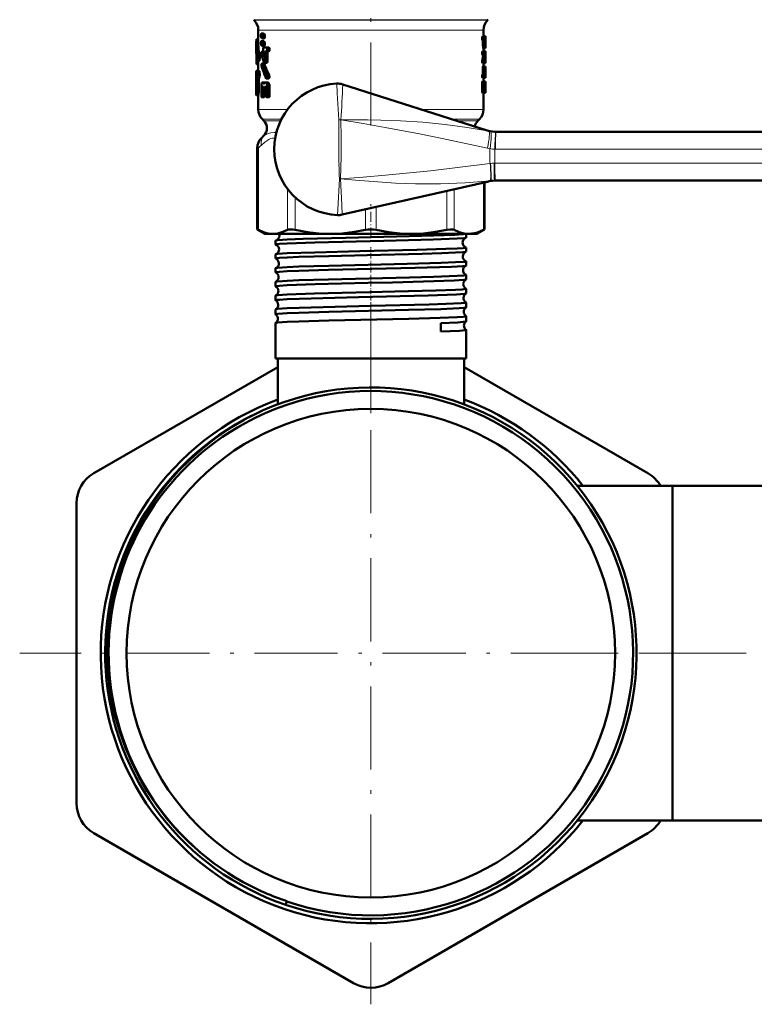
# Model space of a CAD drawing. Extents: x -1438 to 1837, y -1701 to 699.
# Tile 70 of 90: x 831 to 937, y -311 to -169. Entities that reach past the tile are written whole.
import ezdxf

# ---------------------------------------------------------------- set-up
doc = ezdxf.new("R2010")
doc.units = 0
doc.linetypes.add('DASHDOT', pattern=[18.5, 12, -3, 0.5, -3])

msp = doc.modelspace()

# ---------------------------------------------------------------- linework, layer by layer
at = {"color": 7, "linetype": 'DASHDOT', "lineweight": 18}
for p, q in [((881.75, -153.93), (881.75, -184.66)), ((881.75, -209.9), (881.75, -311.3)), ((932.45, -260.6), (831.05, -260.6)), ((905.43, -260.6), (978.96, -260.6))]:
    msp.add_line(p, q, dxfattribs=at)
at = {"color": 7, "lineweight": 18}
for p, q in [((864.84, -169.14), (881.75, -169.14)), ((881.75, -169.14), (898.67, -169.14)), ((864.92, -169.22), (881.75, -169.22)), ((881.75, -169.22), (898.59, -169.22)), ((865.5, -170.63), (872.81, -170.63)), ((872.81, -170.63), (881.75, -170.63)), ((881.75, -170.63), (896.77, -170.63)), ((896.77, -170.63), (898, -170.63)), ((865.5, -182.1), (869.74, -182.1)), ((898, -182.1), (889.09, -182.1)), ((868.85, -183.52), (866.09, -183.52)), ((866.31, -183.74), (868.74, -183.74)), ((877.12, -187.85), (877.15, -183.6)), ((877.44, -183.59), (877.43, -183.6)), ((897.42, -183.52), (893.53, -183.52)), ((894.24, -183.74), (897.19, -183.74)), ((866.31, -185.86), (866.35, -185.86)), ((899.76, -185.35), (899.81, -185.35)), ((865.51, -187.65), (865.36, -187.65)), ((865.51, -187.65), (865.51, -199.5)), ((899.74, -187.85), (899.66, -187.85)), ((973.37, -187.85), (899.74, -187.85)), ((898.95, -189.91), (899, -189.9)), ((899.56, -189.85), (899.66, -189.85)), ((899.66, -189.85), (973.37, -189.85)), ((876.99, -196.54), (877.21, -192.12)), ((877.21, -192.12), (877.38, -192.11)), ((877.38, -192.12), (877.21, -192.12)), ((877.38, -192.11), (877.38, -192.12)), ((898, -199.5), (898, -192.65)), ((899.03, -192.38), (898.95, -192.39)), ((869.73, -199.5), (869.73, -193.58)), ((892.7, -199.5), (892.7, -193.85)), ((893.78, -193.61), (893.78, -199.5)), ((870.81, -194.79), (870.81, -199.5)), ((882.52, -196.17), (882.52, -199.5)), ((876.95, -197.35), (876.99, -196.54)), ((880.99, -199.5), (880.99, -196.51))]:
    msp.add_line(p, q, dxfattribs=at)
at = {"color": 7, "lineweight": 50}
for p, q in [((864.92, -169.22), (864.84, -169.14)), ((898.59, -169.22), (898.67, -169.14)), ((865.5, -172.01), (865.24, -172.01)), ((865.5, -171.94), (865.26, -171.94)), ((865.5, -170.63), (865.5, -172.68)), ((865.89, -171.39), (865.89, -171.48)), ((865.89, -171.48), (865.93, -171.72)), ((865.93, -171.72), (866.04, -171.82)), ((865.96, -171.15), (865.94, -171.14)), ((866.26, -171.14), (865.94, -171.14)), ((866.27, -171.15), (865.96, -171.15)), ((866.07, -171.25), (865.96, -171.15)), ((866.37, -171.83), (866.05, -171.83)), ((866.38, -171.25), (866.07, -171.25)), ((866.12, -171.49), (866.07, -171.25)), ((866.43, -171.49), (866.12, -171.49)), ((866.12, -171.58), (866.12, -171.49)), ((866.43, -171.58), (866.12, -171.58)), ((866.38, -171.25), (866.27, -171.15)), ((866.43, -171.49), (866.38, -171.25)), ((866.43, -171.58), (866.43, -171.49)), ((898.16, -171.58), (897.86, -171.58)), ((898, -170.63), (898, -171.58)), ((898.28, -171.52), (898, -171.52)), ((898.16, -171.58), (898.3, -171.58)), ((898.3, -171.58), (898.3, -171.82)), ((898.3, -171.82), (898.3, -172.75)), ((865.2, -172.68), (865.2, -173.91)), ((865.89, -172.48), (865.89, -172.56)), ((865.89, -172.56), (865.93, -172.81)), ((865.93, -172.81), (866.04, -172.91)), ((865.96, -172.23), (865.94, -172.23)), ((866.26, -172.23), (865.94, -172.23)), ((866.27, -172.23), (865.96, -172.23)), ((866.07, -172.34), (865.96, -172.23)), ((866.37, -172.91), (866.05, -172.91)), ((866.38, -172.34), (866.07, -172.34)), ((866.12, -172.58), (866.07, -172.34)), ((866.43, -172.58), (866.12, -172.58)), ((866.12, -172.67), (866.12, -172.58)), ((866.43, -172.67), (866.12, -172.67)), ((866.38, -172.34), (866.27, -172.23)), ((866.27, -173.13), (866.7, -173.13)), ((866.43, -172.58), (866.38, -172.34)), ((866.43, -172.67), (866.43, -172.58)), ((866.59, -173.13), (867.03, -173.13)), ((867.03, -173.13), (866.7, -173.13)), ((898.16, -172.07), (897.86, -172.07)), ((897.93, -172.75), (897.93, -172.16)), ((898.23, -172.16), (897.93, -172.16)), ((898.23, -172.75), (897.93, -172.75)), ((898.27, -173.24), (897.97, -173.24)), ((898, -173.24), (898, -173.73)), ((898.16, -172.07), (898.22, -172.07)), ((898.23, -172.75), (898.23, -172.16)), ((898.27, -172.07), (898.28, -172.07)), ((898.27, -172.65), (898.27, -172.16)), ((898.29, -172.16), (898.27, -172.16)), ((898.29, -172.65), (898.27, -172.65)), ((898.27, -172.75), (898.28, -172.75)), ((898.27, -173.24), (898.29, -173.24)), ((898.29, -172.16), (898.29, -172.65)), ((865.23, -175.01), (865.23, -174.44)), ((865.67, -174.1), (865.36, -174.1)), ((866.31, -173.77), (866.01, -173.77)), ((866.32, -173.83), (866.05, -173.83)), ((866.3, -174.36), (866.24, -174.36)), ((866.27, -173.7), (866.32, -173.86)), ((866.27, -173.7), (866.27, -173.7)), ((866.32, -173.86), (866.32, -174.24)), ((866.82, -174.02), (866.5, -174.02)), ((866.5, -175.06), (866.5, -174.02)), ((866.93, -173.7), (866.61, -173.7)), ((866.7, -173.7), (866.61, -173.7)), ((867.03, -173.7), (866.7, -173.7)), ((866.83, -175.06), (866.82, -174.02)), ((867.03, -173.7), (866.93, -173.7)), ((898.16, -173.73), (897.86, -173.73)), ((898.16, -174.22), (897.86, -174.22)), ((897.94, -174.4), (897.93, -174.22)), ((898.24, -174.4), (897.94, -174.4)), ((898.29, -173.67), (898, -173.67)), ((898.16, -173.73), (898.3, -173.73)), ((898.16, -174.22), (898.24, -174.22)), ((898.24, -174.4), (898.24, -174.22)), ((898.27, -174.73), (898.27, -174.91)), ((898.3, -173.73), (898.3, -173.98)), ((898.3, -173.98), (898.3, -174.09)), ((898.3, -174.09), (898.3, -174.29)), ((865.3, -175.01), (865.23, -175.01)), ((865.5, -175.54), (865.26, -175.54)), ((865.64, -175.09), (865.33, -175.09)), ((865.5, -175.09), (865.5, -176.53)), ((866.35, -175.48), (866.03, -175.48)), ((866.39, -175.54), (866.07, -175.54)), ((866.72, -175.38), (866.4, -175.38)), ((866.83, -175.06), (866.5, -175.06)), ((897.83, -175.15), (897.83, -175.15)), ((898.13, -175.15), (897.83, -175.15)), ((898.13, -175.15), (897.83, -175.15)), ((898.15, -174.94), (897.84, -174.94)), ((898.16, -175.4), (897.86, -175.4)), ((897.9, -176.97), (897.9, -176.13)), ((898.2, -176.13), (897.9, -176.13)), ((897.93, -175.89), (898.23, -175.89)), ((898, -175.4), (898, -175.89)), ((898.13, -175.15), (898.13, -175.15)), ((898.16, -175.4), (898.3, -175.4)), ((898.2, -176.97), (898.2, -176.13)), ((898.29, -175.89), (898.23, -175.89)), ((898.3, -174.88), (898.27, -174.88)), ((898.27, -174.91), (898.3, -174.91)), ((898.3, -176.13), (898.27, -176.13)), ((898.3, -176.13), (898.29, -175.89)), ((898.3, -174.91), (898.3, -174.88)), ((898.3, -174.91), (898.3, -175.4)), ((898.3, -176.53), (898.3, -176.13)), ((865.2, -176.53), (865.33, -176.53)), ((865.2, -176.53), (865.2, -177.55)), ((865.2, -177.55), (865.21, -177.76)), ((865.28, -177.55), (865.33, -177.55)), ((865.63, -176.53), (865.33, -176.53)), ((865.63, -177.55), (865.33, -177.55)), ((866.99, -177.61), (866.66, -177.61)), ((867.06, -177.1), (866.73, -177.1)), ((898.16, -177.06), (897.86, -177.06)), ((898.16, -177.55), (897.86, -177.55)), ((897.89, -177.06), (897.9, -176.97)), ((898.2, -176.97), (897.9, -176.97)), ((898, -177.55), (898, -178.04)), ((898.16, -177.06), (898.19, -177.06)), ((898.16, -177.55), (898.27, -177.55)), ((898.19, -177.06), (898.2, -176.97)), ((898.26, -176.63), (898.25, -176.73)), ((898.25, -176.73), (898.25, -176.97)), ((898.29, -176.97), (898.25, -176.97)), ((898.25, -177), (898.3, -177)), ((898.26, -176.64), (898.26, -176.63)), ((898.26, -177.06), (898.27, -177.06)), ((898.27, -177.55), (898.29, -177.55)), ((898.3, -177), (898.29, -176.97)), ((898.3, -177.31), (898.29, -177.31)), ((898.3, -177.31), (898.3, -176.98)), ((865.2, -178.42), (865.21, -178.23)), ((865.21, -178.26), (865.2, -178.47)), ((865.2, -178.44), (865.2, -178.42)), ((865.2, -178.42), (865.2, -179.62)), ((865.2, -178.47), (865.2, -178.44)), ((865.21, -177.76), (865.21, -178.26)), ((865.56, -177.76), (865.26, -177.76)), ((865.26, -179.51), (865.26, -177.76)), ((865.56, -179.51), (865.56, -177.76)), ((865.94, -178.9), (865.94, -180.04)), ((866.24, -178.92), (866.08, -178.92)), ((866.08, -180.04), (866.08, -178.92)), ((866.12, -178.19), (866.18, -178.19)), ((866.19, -178.76), (866.12, -178.76)), ((866.19, -178.76), (866.12, -178.76)), ((866.46, -178.19), (866.18, -178.19)), ((866.19, -178.76), (866.24, -178.92)), ((866.24, -178.92), (866.24, -179.25)), ((866.36, -178.35), (866.28, -178.35)), ((866.41, -178.91), (866.46, -178.76)), ((866.6, -178.91), (866.41, -178.91)), ((866.41, -179.25), (866.41, -178.91)), ((866.54, -178.76), (866.46, -178.76)), ((866.54, -178.76), (866.46, -178.76)), ((866.47, -178.19), (866.55, -178.19)), ((866.54, -178.76), (866.6, -178.91)), ((866.88, -178.19), (866.55, -178.19)), ((866.6, -178.91), (866.6, -180.04)), ((867.14, -178.9), (866.8, -178.9)), ((866.8, -180.04), (866.8, -178.9)), ((867.14, -180.04), (867.14, -178.9)), ((877.7, -178.48), (898.56, -185.12)), ((897.83, -179.46), (897.83, -178.29)), ((898.13, -178.29), (897.83, -178.29)), ((898.16, -178.04), (897.86, -178.04)), ((898.13, -179.46), (898.13, -178.29)), ((898.16, -178.04), (898.3, -178.04)), ((898.19, -178.97), (898.19, -178.78)), ((898.29, -178.78), (898.19, -178.78)), ((898.29, -178.97), (898.19, -178.97)), ((898.22, -178.53), (898.27, -178.53)), ((898.29, -178.78), (898.29, -178.97)), ((898.3, -178.04), (898.3, -178.29)), ((898.3, -178.29), (898.3, -179.46)), ((865.53, -180.03), (865.22, -180.03)), ((865.56, -179.51), (865.26, -179.51)), ((865.5, -180.03), (865.5, -182.1)), ((866.32, -180.33), (866.01, -180.33)), ((866.4, -180.04), (866.08, -180.04)), ((866.6, -179.53), (866.32, -179.53)), ((866.4, -180.04), (866.4, -179.53)), ((866.6, -179.25), (866.41, -179.25)), ((867.03, -180.32), (866.7, -180.32)), ((867.14, -180.04), (866.8, -180.04)), ((898.13, -179.46), (897.83, -179.46)), ((898.16, -179.71), (897.86, -179.71)), ((898, -179.71), (898, -182.1)), ((898.16, -179.71), (898.3, -179.71)), ((898.22, -179.22), (898.27, -179.22)), ((898.3, -179.46), (898.3, -179.71)), ((866.31, -183.74), (866.09, -183.52)), ((897.19, -183.74), (897.42, -183.52)), ((866.31, -185.86), (865.94, -186.23)), ((899.81, -185.35), (973.45, -185.35)), ((865.36, -199.42), (865.36, -187.65)), ((877.6, -197.28), (898.76, -192.48)), ((898.15, -199.42), (898.15, -192.61)), ((899.73, -192.35), (899.58, -192.35)), ((973.45, -192.35), (899.73, -192.35)), ((865.36, -199.42), (865.51, -199.5)), ((866.45, -200.05), (865.36, -199.42)), ((866.45, -200.05), (867.62, -200.05)), ((867.62, -200.05), (875.9, -200.05)), ((875.9, -200.05), (887.61, -200.05)), ((887.61, -200.05), (895.89, -200.05)), ((895.51, -200.6), (895.51, -200.05)), ((895.89, -200.05), (897.05, -200.05)), ((897.05, -200.05), (898.15, -199.42)), ((898, -199.5), (898.15, -199.42)), ((867.99, -201.6), (867.99, -201.04)), ((867.99, -203.62), (867.99, -203.02)), ((895.51, -202.61), (895.51, -202.03)), ((895.51, -204.62), (895.51, -204.02)), ((867.99, -205.63), (867.99, -205.01)), ((895.51, -206.64), (895.51, -206)), ((867.99, -207.65), (867.99, -207)), ((867.99, -209.67), (867.99, -208.98)), ((895.51, -208.66), (895.51, -207.99)), ((895.51, -210.68), (895.51, -209.97)), ((867.99, -211.69), (867.99, -210.96)), ((867.99, -218.05), (867.99, -212.94)), ((891.84, -212.94), (891.85, -214.16)), ((895.51, -212.7), (895.51, -211.95)), ((895.51, -218.05), (895.51, -213.93)), ((869.68, -218.05), (867.99, -218.05)), ((868.3, -224.68), (868.3, -218.05)), ((895.51, -218.05), (869.68, -218.05)), ((895.2, -224.68), (895.2, -218.05)), ((841.75, -234.62), (868.3, -219.29)), ((895.2, -219.29), (921.75, -234.62)), ((911.56, -236.45), (925.3, -236.45)), ((911.56, -236.45), (925.3, -236.45)), ((925.3, -275.87), (925.3, -236.45)), ((925.3, -236.45), (970.3, -236.45)), ((925.3, -260.6), (925.3, -236.45)), ((839.25, -282.25), (839.25, -238.95)), ((925.3, -284.75), (925.3, -260.6)), ((925.3, -284.75), (925.3, -275.87)), ((911.56, -284.75), (925.3, -284.75)), ((925.3, -284.75), (970.3, -284.75)), ((879.25, -308.23), (841.75, -286.58)), ((921.75, -286.58), (884.25, -308.23)), ((869.45, -296.94), (869.61, -296.46)), ((869.63, -296.41), (869.61, -296.46))]:
    msp.add_line(p, q, dxfattribs=at)
at = {"color": 7, "linetype": 'DASHDOT', "lineweight": 18, "ltscale": 0.120868}
msp.add_line((881.75, -200.6), (881.75, -195.76), dxfattribs=at)
at = {"color": 7, "linetype": 'DASHDOT', "lineweight": 18, "ltscale": 0.043444}
msp.add_line((881.75, -203.6), (881.75, -201.86), dxfattribs=at)
at = {"color": 7, "linetype": 'DASHDOT', "lineweight": 18, "ltscale": 0.044139}
msp.add_line((881.75, -205.62), (881.75, -203.85), dxfattribs=at)
at = {"color": 7, "linetype": 'DASHDOT', "lineweight": 18, "ltscale": 0.04498}
msp.add_line((881.75, -207.64), (881.75, -205.84), dxfattribs=at)
at = {"color": 7, "linetype": 'DASHDOT', "lineweight": 18, "ltscale": 0.045964}
msp.add_line((881.75, -209.66), (881.75, -207.82), dxfattribs=at)
at = {"color": 7, "linetype": 'DASHDOT', "lineweight": 18, "ltscale": 0.047104}
msp.add_line((881.75, -211.69), (881.75, -209.8), dxfattribs=at)
at = {"color": 7, "linetype": 'DASHDOT', "lineweight": 18, "ltscale": 0.382177}
msp.add_line((881.75, -225.95), (881.75, -210.66), dxfattribs=at)
at = {"color": 7, "lineweight": 50}
for points in [[(865.24, -172.01), (865.25, -171.96), (865.26, -171.94), (865.26, -171.94), (865.26, -171.94), (865.26, -171.94)], [(865.94, -171.14), (865.94, -171.14), (865.93, -171.14), (865.93, -171.15), (865.91, -171.18), (865.9, -171.25), (865.89, -171.39)], [(866.05, -171.83), (866.06, -171.82), (866.07, -171.82), (866.08, -171.81), (866.09, -171.78), (866.12, -171.58)], [(866.37, -171.83), (866.38, -171.82), (866.38, -171.82), (866.39, -171.81), (866.41, -171.78), (866.42, -171.71), (866.43, -171.58)], [(897.86, -172.07), (897.83, -171.98), (897.83, -171.69), (897.84, -171.62), (897.86, -171.58)], [(898.16, -172.07), (898.14, -171.98), (898.13, -171.69), (898.15, -171.62), (898.16, -171.58)], [(865.94, -172.23), (865.94, -172.23), (865.93, -172.23), (865.93, -172.24), (865.91, -172.27), (865.9, -172.34), (865.89, -172.48)], [(866.05, -172.91), (866.06, -172.91), (866.07, -172.91), (866.08, -172.9), (866.09, -172.87), (866.12, -172.67)], [(866.27, -173.13), (866.21, -173.21), (866.18, -173.44), (866.2, -173.59), (866.22, -173.65), (866.24, -173.68), (866.27, -173.7)], [(866.37, -172.91), (866.38, -172.91), (866.38, -172.91), (866.39, -172.9), (866.41, -172.87), (866.42, -172.8), (866.43, -172.67)], [(866.7, -173.7), (866.77, -173.62), (866.8, -173.39), (866.78, -173.23), (866.7, -173.13)], [(867.03, -173.7), (867.1, -173.62), (867.13, -173.47), (867.11, -173.23), (867.03, -173.13)], [(897.93, -172.16), (897.92, -172.09), (897.92, -172.08), (897.92, -172.07)], [(897.97, -173.24), (897.94, -173.12), (897.93, -172.75)], [(898.23, -172.16), (898.23, -172.09), (898.22, -172.08), (898.22, -172.07)], [(898.27, -173.24), (898.24, -173.12), (898.23, -172.75)], [(898.3, -172.75), (898.3, -173.15), (898.29, -173.24)], [(865.33, -175.09), (865.34, -175.09), (865.34, -175.09), (865.34, -175.08), (865.35, -175.07), (865.36, -175.02), (865.4, -174.7), (865.36, -174.1)], [(865.64, -175.09), (865.64, -175.09), (865.64, -175.08), (865.65, -175.07), (865.66, -175.04), (865.7, -174.74), (865.67, -174.1)], [(866.01, -173.77), (866, -173.77), (865.99, -173.78), (865.98, -173.79), (865.97, -173.82), (865.95, -173.88), (865.94, -174.05), (865.96, -174.29)], [(866.05, -173.83), (866.03, -173.79), (866.02, -173.77), (866.01, -173.77)], [(866.32, -174.24), (866.31, -174.35), (866.29, -174.38), (866.28, -174.39), (866.27, -174.4)], [(866.5, -174.02), (866.53, -173.8), (866.55, -173.74), (866.61, -173.7)], [(866.82, -174.02), (866.84, -173.84), (866.87, -173.76), (866.9, -173.71), (866.93, -173.7)], [(897.86, -174.22), (897.83, -174.13), (897.83, -173.85), (897.84, -173.77), (897.86, -173.73)], [(898.16, -174.22), (898.14, -174.13), (898.13, -173.85), (898.15, -173.77), (898.16, -173.73)], [(865.26, -175.54), (865.26, -175.54), (865.26, -175.54), (865.26, -175.54), (865.25, -175.53), (865.24, -175.45), (865.23, -175.01)], [(865.3, -175.02), (865.32, -175.07), (865.32, -175.08), (865.33, -175.09), (865.33, -175.09), (865.33, -175.09)], [(866.03, -175.48), (866.03, -175.48), (866.02, -175.48), (866.01, -175.49), (865.99, -175.52), (865.97, -175.59), (865.96, -175.75), (865.99, -175.99)], [(866.07, -175.54), (866.06, -175.5), (866.05, -175.49), (866.04, -175.48), (866.03, -175.48)], [(866.34, -175.31), (866.36, -175.36), (866.38, -175.37), (866.4, -175.38)], [(866.39, -175.54), (866.37, -175.49), (866.36, -175.48), (866.35, -175.48)], [(866.4, -175.38), (866.41, -175.38), (866.43, -175.35), (866.47, -175.27), (866.5, -175.06)], [(866.72, -175.38), (866.73, -175.38), (866.76, -175.35), (866.78, -175.32), (866.81, -175.23), (866.83, -175.06)], [(897.86, -175.4), (897.84, -175.33), (897.83, -175.15)], [(897.9, -176.13), (897.92, -175.91), (897.92, -175.89), (897.93, -175.89), (897.93, -175.89), (897.93, -175.89)], [(898.16, -175.4), (898.14, -175.33), (898.13, -175.15)], [(898.2, -176.13), (898.22, -175.91), (898.23, -175.89), (898.23, -175.89), (898.23, -175.89), (898.23, -175.89)], [(865.26, -177.76), (865.26, -177.61), (865.28, -177.55)], [(865.33, -177.55), (865.36, -177.49), (865.4, -177.1), (865.39, -176.81), (865.36, -176.58), (865.33, -176.53)], [(865.56, -177.76), (865.56, -177.61), (865.58, -177.55)], [(865.63, -177.55), (865.66, -177.49), (865.7, -177.12), (865.68, -176.67), (865.66, -176.57), (865.63, -176.53)], [(866.6, -177.56), (866.63, -177.6), (866.65, -177.61), (866.66, -177.61)], [(866.66, -177.61), (866.68, -177.61), (866.7, -177.6), (866.72, -177.57), (866.76, -177.41), (866.73, -177.1)], [(866.99, -177.61), (867.01, -177.61), (867.03, -177.6), (867.05, -177.57), (867.07, -177.52), (867.1, -177.41), (867.06, -177.1)], [(897.86, -177.55), (897.83, -177.46), (897.83, -177.18), (897.84, -177.1), (897.86, -177.06)], [(898.16, -177.55), (898.14, -177.46), (898.13, -177.18), (898.15, -177.1), (898.16, -177.06)], [(898.27, -177.06), (898.28, -177.14), (898.28, -177.49), (898.28, -177.53), (898.27, -177.55)], [(898.29, -177.55), (898.29, -177.55), (898.29, -177.55), (898.29, -177.53), (898.3, -177.31)], [(898.3, -176.54), (898.3, -176.87), (898.3, -176.99), (898.3, -177), (898.3, -177)], [(866.12, -178.19), (866.03, -178.26), (865.98, -178.45), (865.94, -178.9)], [(866.08, -178.92), (866.09, -178.81), (866.12, -178.76)], [(866.28, -178.35), (866.25, -178.25), (866.18, -178.19)], [(866.32, -178.4), (866.31, -178.4), (866.3, -178.39), (866.28, -178.35)], [(866.36, -178.35), (866.34, -178.38), (866.33, -178.4), (866.33, -178.4), (866.32, -178.4)], [(866.47, -178.19), (866.39, -178.25), (866.36, -178.35)], [(866.8, -178.9), (866.78, -178.58), (866.73, -178.4), (866.66, -178.26), (866.55, -178.19)], [(867.14, -178.9), (867.11, -178.59), (867.04, -178.36), (866.99, -178.27), (866.95, -178.22), (866.88, -178.19)], [(897.83, -178.29), (897.84, -178.11), (897.85, -178.07), (897.86, -178.04)], [(898.13, -178.29), (898.14, -178.11), (898.15, -178.07), (898.16, -178.04)], [(898.19, -178.78), (898.21, -178.56), (898.22, -178.54), (898.22, -178.53)], [(898.22, -179.22), (898.22, -179.21), (898.21, -179.19), (898.19, -178.97)], [(898.27, -178.53), (898.28, -178.54), (898.28, -178.56), (898.29, -178.78)], [(898.29, -178.97), (898.28, -179.17), (898.28, -179.21), (898.27, -179.22)], [(865.22, -180.03), (865.23, -180.03), (865.23, -180.03), (865.23, -180.03), (865.24, -179.99), (865.26, -179.51)], [(865.53, -180.03), (865.53, -180.03), (865.53, -180.03), (865.53, -180.03), (865.54, -179.99), (865.56, -179.51)], [(865.94, -180.04), (865.96, -180.23), (865.98, -180.3), (866, -180.32), (866.01, -180.33)], [(866.01, -180.33), (866.01, -180.33), (866.02, -180.32), (866.03, -180.31), (866.04, -180.28), (866.08, -180.12), (866.08, -180.04)], [(866.24, -179.25), (866.25, -179.43), (866.28, -179.5), (866.3, -179.53), (866.32, -179.53)], [(866.32, -179.53), (866.34, -179.53), (866.35, -179.52), (866.37, -179.49), (866.39, -179.42), (866.41, -179.25)], [(866.32, -180.33), (866.33, -180.32), (866.34, -180.32), (866.35, -180.31), (866.36, -180.28), (866.38, -180.2), (866.4, -180.04)], [(866.6, -180.04), (866.63, -180.23), (866.66, -180.3), (866.68, -180.32), (866.7, -180.32)], [(866.7, -180.32), (866.72, -180.32), (866.73, -180.31), (866.76, -180.27), (866.8, -180.1), (866.8, -180.04)], [(867.03, -180.32), (867.05, -180.32), (867.08, -180.3), (867.1, -180.26), (867.12, -180.18), (867.14, -180.04)], [(897.86, -179.71), (897.84, -179.64), (897.83, -179.46)], [(898.16, -179.71), (898.14, -179.64), (898.13, -179.46)], [(865.51, -199.5), (866.24, -199.81), (866.94, -199.99), (867.62, -200.05)], [(867.62, -200.05), (868.33, -199.99), (869.06, -199.79), (869.73, -199.5)], [(868.54, -200.29), (868.49, -200.57), (868.31, -200.85), (868.06, -201), (868.04, -201.01)], [(869.68, -200.88), (871.99, -200.79), (878.16, -200.62), (887.27, -200.41), (890.83, -200.31), (893.85, -200.2), (895.09, -200.12), (895.41, -200.08), (895.48, -200.06), (895.5, -200.05)], [(869.73, -199.5), (869.87, -199.45), (870.06, -199.42), (870.52, -199.45), (870.81, -199.5)], [(870.81, -199.5), (872.58, -199.81), (874.26, -199.99), (875.9, -200.05)], [(875.9, -200.05), (877.62, -199.99), (879.39, -199.79), (880.99, -199.5)], [(882.52, -199.5), (884.29, -199.81), (885.97, -199.99), (887.61, -200.05)], [(887.61, -200.05), (889.33, -199.99), (891.1, -199.79), (892.7, -199.5)], [(892.7, -199.5), (893.23, -199.42), (893.64, -199.45), (893.78, -199.5)], [(893.78, -199.5), (894.51, -199.81), (895.21, -199.99), (895.89, -200.05)], [(895.89, -200.05), (896.3, -200.03), (896.7, -199.97), (897.14, -199.85), (897.58, -199.69), (898, -199.5)], [(867.99, -201.04), (867.99, -201.03), (868, -201.03), (868.01, -201.02), (868.04, -201.01)], [(867.99, -201.6), (867.99, -201.6), (868, -201.6), (868, -201.59), (868.02, -201.59), (868.19, -201.55), (868.54, -201.51), (869.68, -201.44)], [(868.04, -201.01), (868.34, -200.96), (869.68, -200.88)], [(869.68, -201.44), (873.66, -201.3), (883.62, -201.06), (890.76, -200.87), (894.19, -200.74), (895.24, -200.66), (895.47, -200.62)], [(895.47, -200.62), (895.26, -200.74), (895.06, -200.98), (894.99, -201.3)], [(868.03, -203), (868.31, -202.96), (869.68, -202.87)], [(869.68, -202.87), (873.66, -202.73), (880.15, -202.56), (888.41, -202.37), (892.56, -202.24), (894.19, -202.17), (895.09, -202.11), (895.36, -202.08), (895.5, -202.05), (895.51, -202.04), (895.51, -202.04), (895.51, -202.03)], [(869.68, -203.46), (871.34, -203.39), (875.67, -203.26), (881.23, -203.12), (889.15, -202.93), (891.98, -202.84), (893.99, -202.76), (895.02, -202.7), (895.39, -202.65), (895.49, -202.63)], [(867.99, -203.62), (867.99, -203.61), (868, -203.61), (868, -203.61), (868.02, -203.6), (868.19, -203.56), (868.54, -203.53), (869.68, -203.46)], [(869.68, -204.85), (871.34, -204.79), (875.67, -204.66), (887.01, -204.39), (891.91, -204.25), (893.96, -204.17), (895.28, -204.08), (895.49, -204.04), (895.51, -204.03), (895.51, -204.02), (895.51, -204.02), (895.51, -204.02)], [(869.68, -205.47), (871.33, -205.4), (875.65, -205.27), (888.15, -204.97), (893.38, -204.8), (895.01, -204.71), (895.4, -204.66), (895.49, -204.64)], [(867.99, -205.63), (867.99, -205.63), (868, -205.62), (868, -205.62), (868.02, -205.61), (868.19, -205.58), (868.54, -205.54), (869.68, -205.47)], [(868.02, -204.99), (868.08, -204.98), (868.29, -204.95), (869.68, -204.85)], [(869.68, -206.84), (871.33, -206.77), (875.65, -206.65), (887.33, -206.37), (890.81, -206.27), (894.23, -206.14), (895.19, -206.07), (895.48, -206.03), (895.5, -206.02), (895.51, -206.01), (895.51, -206.01), (895.51, -206)], [(867.99, -207.65), (867.99, -207.65), (868, -207.64), (868, -207.64), (868.02, -207.63), (868.23, -207.59), (868.58, -207.55), (869.68, -207.49)], [(868.01, -206.98), (868.07, -206.96), (868.28, -206.93), (869.68, -206.84)], [(869.68, -207.49), (873.73, -207.34), (881.32, -207.15), (884.87, -207.07), (890.86, -206.91), (893.79, -206.8), (895.23, -206.7), (895.44, -206.67), (895.5, -206.65)], [(868.01, -208.97), (868.07, -208.95), (868.34, -208.91), (869.68, -208.82)], [(869.68, -208.82), (873.61, -208.68), (881.6, -208.49), (885.19, -208.4), (891.11, -208.25), (893.99, -208.14), (894.93, -208.08), (895.45, -208.02), (895.49, -208.01), (895.51, -208), (895.51, -207.99), (895.51, -207.99), (895.51, -207.99)], [(869.68, -209.51), (873.13, -209.38), (879.97, -209.2), (890.03, -208.95), (894.13, -208.8), (895.29, -208.72), (895.46, -208.69), (895.5, -208.67)], [(867.99, -209.67), (867.99, -209.67), (868, -209.66), (868, -209.66), (868.02, -209.65), (868.19, -209.61), (868.54, -209.58), (869.68, -209.51)], [(869.68, -210.8), (873.14, -210.68), (881.77, -210.47), (890.17, -210.26), (892.62, -210.18), (894.77, -210.07), (895.34, -210.02), (895.49, -209.99), (895.51, -209.98), (895.51, -209.98), (895.51, -209.97), (895.51, -209.97)], [(867.99, -211.69), (868, -211.68), (868, -211.68), (868.01, -211.68), (868.03, -211.67), (868.31, -211.62), (869.68, -211.53)], [(868, -210.95), (868.05, -210.93), (868.26, -210.9), (869.68, -210.8)], [(869.68, -211.53), (871.34, -211.46), (875.67, -211.33), (887.17, -211.05), (891.84, -210.92), (894.48, -210.8), (895.23, -210.74), (895.45, -210.71), (895.5, -210.69)], [(868, -212.93), (868.05, -212.91), (868.25, -212.88), (869.68, -212.78)], [(869.68, -212.78), (871.34, -212.71), (875.67, -212.59), (887.22, -212.32), (891.76, -212.19), (894.21, -212.09), (895.09, -212.03), (895.36, -212), (895.5, -211.97), (895.51, -211.96), (895.51, -211.96), (895.51, -211.95)], [(891.84, -212.94), (894.33, -212.84), (895.1, -212.78), (895.44, -212.73), (895.49, -212.72), (895.51, -212.71)], [(891.85, -214.16), (894.57, -214.04), (895.4, -213.97), (895.48, -213.95), (895.5, -213.94), (895.51, -213.93), (895.51, -213.93), (895.51, -213.93)], [(863.37, -226.95), (861.3, -228.18), (859.32, -229.55), (857.43, -231.03), (855.64, -232.63), (853.94, -234.33), (852.36, -236.14), (850.9, -238.04), (849.56, -240.03), (848.41, -241.99), (847.37, -244.01), (846.46, -246.09), (845.67, -248.22), (845.13, -249.99), (844.67, -251.78), (844.29, -253.59), (844.05, -255.09), (843.83, -257.08), (843.71, -259.07), (843.69, -261.06), (843.78, -263.09), (844.02, -265.38), (844.39, -267.65), (844.89, -269.9), (845.54, -272.11), (846.31, -274.28), (847.22, -276.4), (848.25, -278.45), (849.45, -280.52), (850.78, -282.51), (852.22, -284.4), (853.79, -286.21), (855.47, -287.91), (857.25, -289.5), (859.13, -290.98), (861.09, -292.34), (862.19, -293.02), (863.3, -293.66)]]:
    msp.add_lwpolyline(points, dxfattribs=at)
at = {"color": 7, "lineweight": 18}
for points in [[(877.15, -183.6), (876.9, -179.73), (876.82, -178.36)], [(898.6, -187.69), (892.05, -186.29), (888.77, -185.63), (883.82, -184.69), (880.63, -184.13), (877.43, -183.61)], [(877.43, -183.61), (877.46, -186.09), (877.44, -189.33), (877.43, -190.03)], [(877.44, -183.59), (881.27, -183.62), (883.17, -183.65), (886.05, -183.75), (889.27, -183.95), (892.47, -184.27), (895.65, -184.7), (898.81, -185.25)], [(867.94, -186.28), (867.78, -186.24), (867.55, -186.22), (867.32, -186.27), (867.08, -186.37), (866.87, -186.51), (866.43, -186.84), (865.91, -187.28)], [(866.35, -185.86), (866.71, -185.66), (866.92, -185.57), (867.32, -185.45), (867.78, -185.41)], [(899.76, -185.35), (899.76, -185.35), (899.76, -185.35), (899.76, -185.36), (899.75, -185.36), (899.75, -185.39), (899.72, -185.68), (899.67, -187.22), (899.66, -187.85)], [(899.81, -185.35), (899.81, -185.35), (899.81, -185.35), (899.81, -185.35), (899.81, -185.36), (899.8, -185.38), (899.78, -185.57), (899.75, -186.59), (899.74, -187.85)], [(877.38, -192.11), (880.63, -191.88), (883.87, -191.6), (890.36, -190.95), (894.66, -190.45), (898.95, -189.91)], [(899.58, -192.35), (899.58, -192.35), (899.58, -192.35), (899.58, -192.32), (899.57, -192.02), (899.56, -189.85)], [(877.38, -192.12), (877.54, -195.86), (877.6, -197.28)], [(898.95, -192.39), (895.37, -192.69), (891.79, -192.84), (888.19, -192.83), (885.3, -192.72), (883.38, -192.6), (879.54, -192.31), (877.38, -192.12)]]:
    msp.add_lwpolyline(points, dxfattribs=at)
at = {"color": 7, "lineweight": 50}
msp.add_circle((881.75, -260.6), 35.26, dxfattribs=at)
for centre, radius, start, end in [((863.5, -170.63), 2, 0, 45.0003), ((900, -170.63), 2, 134.9998, 180), ((871.04, -172.68), 5.84, 173.3832, 180.0254), ((866.06, -171.79), 0.0348, 235.3862, 263.8045), ((866.25, -171.17), 0.0319, 53.6796, 83.2058), ((898.16, -171.57), 0.135, 355.3469, 21.9151), ((871.67, -172.66), 6.47, 180.2202, 192.8495), ((871.85, -172.66), 6.35, 180.2185, 193.0892), ((866.06, -172.88), 0.0348, 235.3862, 263.8045), ((866.25, -172.26), 0.0319, 53.6796, 83.2058), ((898.76, -172.14), 0.488, 171.5847, 183.1253), ((898.75, -172.68), 0.483, 176.8304, 188.4866), ((897.69, -172.14), 0.597, 357.2295, 6.6548), ((897.68, -172.68), 0.603, 353.4043, 2.7305), ((871.53, -173.9), 6.32, 180.1222, 190.2014), ((879.15, -170.09), 13.84, 197.6613, 202.1967), ((879.06, -169.41), 13.74, 198.7679, 201.1461), ((866.29, -174.36), 0.0444, 190.8811, 246.9571), ((891.05, -173.44), 6.96, 347.5424, 352.0453), ((891.23, -173.44), 7.08, 347.766, 352.1893), ((891.57, -174.06), 6.73, 354.2822, 357.9765), ((891.17, -175.21), 7.13, 2.6912, 4.7243), ((898.03, -173.72), 0.266, 357.3002, 10.9456), ((879.15, -171.72), 13.83, 197.9899, 204.9618), ((879.24, -170.97), 13.93, 199.1344, 206.1136), ((879.18, -171.01), 13.57, 199.4688, 206.6575), ((898.91, -175.12), 1.08, 170.2099, 181.2249), ((899.21, -175.12), 1.08, 170.2115, 181.2246), ((898.19, -175.92), 0.0493, 356.0197, 37.0206), ((892.67, -176.76), 5.63, 2.2382, 8.598), ((898.63, -176.99), 0.375, 175.802, 190.875), ((892.74, -177.33), 5.56, 3.7575, 7.124), ((877.3, -187.85), 9.5, 92.9411, 180), ((876.94, -180.86), 2.5, 72.3498, 92.941), ((870.98, -179.62), 5.78, 179.9964, 183.4297), ((865.38, -179.98), 0.167, 175.4761, 199.6357), ((867.5, -182.1), 2, 180, 224.9992), ((896, -182.1), 2, 314.9999, 0), ((865.25, -184.8), 1.5, 315, 45), ((898.25, -184.8), 1.5, 135, 170.2381), ((867.36, -187.65), 2, 135, 180), ((900.08, -180.35), 5, 252.3487, 270.0001), ((877.3, -187.85), 9.5, 180, 267.8766), ((899.86, -197.35), 5, 90, 102.8072), ((877.04, -194.85), 2.5, 267.8766, 282.8043), ((867.8, -200.31), 0.743, 1.7866, 20.6779), ((881.75, -203.25), 3.83, 78.4608, 101.5336), ((868.03, -201.58), 0.0422, 210.0702, 265.0705), ((867.77, -202.31), 0.73, 1.4199, 69.6719), ((895.72, -201.32), 0.729, 178.5317, 250.7312), ((895.47, -200.57), 0.0497, 273.3501, 327.0101), ((868.03, -203.05), 0.0417, 94.7899, 149.6715), ((867.77, -202.32), 0.731, 290.3317, 2.1483), ((895.75, -203.31), 0.731, 111.4502, 179.2961), ((895.47, -202.06), 0.0493, 33.2983, 86.6669), ((895.48, -202.59), 0.0364, 276.5729, 332.6515), ((868.02, -203.6), 0.0319, 204.88, 261.7169), ((867.74, -204.31), 0.732, 1.4841, 67.3695), ((867.74, -204.32), 0.733, 292.6136, 2.0865), ((895.75, -203.32), 0.732, 178.6422, 248.5654), ((895.79, -205.31), 0.733, 113.9109, 179.2209), ((895.48, -204.03), 0.0356, 27.46, 83.5048), ((895.49, -204.61), 0.0283, 280.1332, 337.4675), ((868.02, -205.02), 0.0312, 98.2306, 155.0533), ((868.02, -205.62), 0.0253, 200.383, 257.9495), ((867.7, -206.31), 0.734, 1.5631, 64.7807), ((895.79, -205.32), 0.734, 178.7009, 246.118), ((895.49, -206.02), 0.0275, 22.5607, 79.8975), ((868.02, -207.01), 0.0246, 102.0094, 159.5784), ((867.7, -206.32), 0.735, 295.1986, 2.0065), ((895.83, -207.31), 0.735, 116.5637, 179.1591), ((895.83, -207.32), 0.735, 178.7582, 243.4598), ((895.49, -206.63), 0.0228, 284.0287, 341.7636), ((868.01, -207.64), 0.0209, 196.5012, 253.9024), ((868.01, -208.99), 0.0202, 106.0603, 163.3658), ((867.66, -208.31), 0.735, 1.6075, 62.0471), ((867.66, -208.32), 0.736, 297.9366, 1.9563), ((895.86, -209.31), 0.736, 119.3855, 179.1118), ((895.49, -208), 0.0223, 18.5103, 76.0741), ((895.49, -208.65), 0.0192, 288.2797, 345.1875), ((868.01, -209.66), 0.0177, 193.327, 249.6484), ((867.63, -210.32), 0.737, 300.8406, 1.9104), ((867.63, -210.31), 0.737, 1.6397, 59.1509), ((895.86, -209.32), 0.736, 178.7911, 240.6484), ((895.5, -209.98), 0.0186, 15.0084, 71.8596), ((868.01, -210.96), 0.0171, 110.3029, 166.5923), ((868.01, -211.69), 0.0154, 190.5333, 245.1177), ((867.59, -212.31), 0.738, 1.6752, 56.116), ((895.9, -211.31), 0.737, 122.3588, 179.0727), ((895.9, -211.32), 0.738, 178.8311, 237.6762), ((895.5, -210.67), 0.0165, 292.5451, 348.0965), ((868.01, -212.94), 0.0148, 114.6231, 169.3201), ((867.59, -212.32), 0.738, 303.871, 1.8876), ((895.93, -213.31), 0.738, 125.4586, 179.0518), ((895.5, -211.95), 0.0158, 11.927, 67.4864), ((895.5, -212.7), 0.0145, 297.1264, 350.6867), ((895.93, -213.32), 0.738, 178.8643, 234.5674), ((895.5, -213.93), 0.0138, 9.4857, 62.9641), ((881.75, -260.6), 37.86, 251.2932, 118.6479), ((881.75, -260.6), 38.36, 251.2996, 116.3152), ((881.75, -260.6), 39, 110.1743, 321.7398), ((881.75, -260.6), 39, 38.2598, 69.8263), ((881.75, -260.6), 38.36, 116.3153, 251.3089), ((881.75, -260.6), 37.86, 118.6479, 240.8335), ((882.08, -260.56), 38.47, 116.7825, 119.108), ((844.25, -238.95), 5, 120, 180), ((919.25, -238.95), 5, 29.9872, 60), ((844.25, -282.25), 5, 180, 240), ((919.25, -282.25), 5, 300, 330.004), ((881.61, -260.12), 38.21, 241.3733, 251.7284), ((881.75, -303.9), 5, 240, 300)]:
    msp.add_arc(centre, radius, start, end, dxfattribs=at)
at = {"color": 7, "lineweight": 18}
for centre, radius, start, end in [((423.47, -157.34), 454.72, 356.6913, 357.3361), ((877.48, -189.14), 5.55, 90.4954, 93.438), ((877.09, -189.18), 5.58, 86.5019, 89.4136), ((869.8, -190.07), 5.44, 129.3559, 135.1646), ((867.76, -188.52), 3.11, 83.4357, 89.6647), ((899.23, -184.21), 1.12, 233.4748, 247.9189), ((899.82, -180.04), 5.31, 259.0322, 261.6562), ((899.82, -180.1), 5.26, 261.5991, 269.3636), ((869.7, -191.82), 5.91, 129.841, 135.1615), ((975.28, -187.56), 98.16, 180.1679, 181.4442), ((900.22, -180.28), 7.59, 257.6325, 260.3701), ((953.6, -188.8), 54.66, 178.9075, 181.1634), ((899.75, -184.39), 3.46, 256.7124, 268.501), ((847.1, -188.84), 52.56, 358.8923, 1.073), ((957.66, -188.79), 80.52, 180.8913, 182.3705), ((583.12, -183.9), 294.37, 358.4024, 358.8073), ((899.59, -193.29), 3.44, 90.5967, 99.8715), ((899.27, -193.52), 1.16, 102.1747, 116.2958), ((899.59, -197.61), 5.26, 90.0329, 96.1192)]:
    msp.add_arc(centre, radius, start, end, dxfattribs=at)
for centre, major_axis, ratio, start_param, end_param in [((867.36, -187.65), (1.41, -1.41), 0.862856, 3.141593, 4.000478), ((867.76, -187.28), (1.28, -1.54), 0.880592, 3.24575, 4.081599), ((898.32, -187.71), (-0.48, -2.45), 0.106524, 1.597902, 3.119368), ((898.68, -187.77), (-0.37, -2.47), 0.108324, 1.589822, 3.124799), ((898.68, -189.9), (0.27, -2.49), 0.108736, 0.016024, 1.55621), ((898.76, -189.9), (0.27, -2.49), 0.098821, 0.012574, 1.557444), ((899.73, -189.85), (0, 2.5), 0.030539, 1.570796, 3.141593)]:
    msp.add_ellipse(centre, major_axis=major_axis, ratio=ratio, start_param=start_param, end_param=end_param, dxfattribs=at)

doc.saveas('drawing.dxf')
